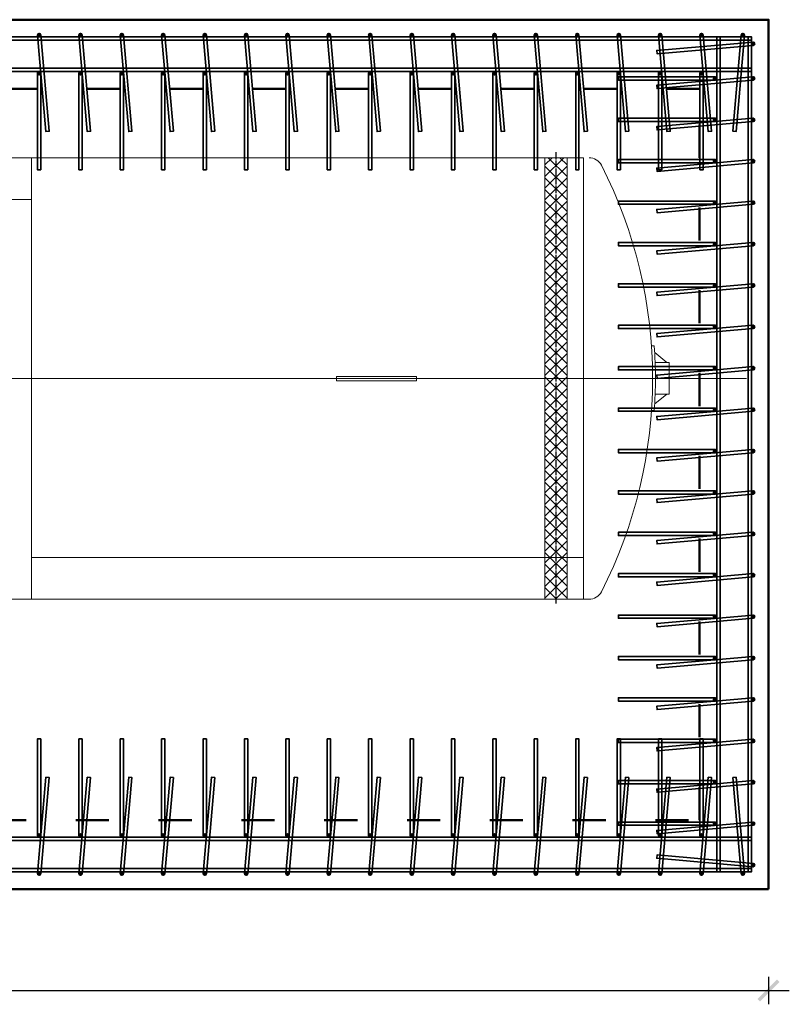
# Model space of a CAD drawing. Header units: millimetres. Extents: x 1814 to 94182, y 11562 to 49454.
# Tile 12 of 143: x 11573 to 11852, y 12368 to 12725. Entities that reach past the tile are written whole.
import ezdxf

# ---------------------------------------------------------------- set-up
doc = ezdxf.new("R2010")
doc.units = ezdxf.units.MM
doc.linetypes.add('ACAD_ISO03W100', pattern=[30, 12, -18])
doc.linetypes.add('ACAD_ISO04W100', pattern=[30, 24, -3, 0, -3])
doc.layers.add('LAFON', color=4, linetype='Continuous')
doc.layers.add('osie', color=40, linetype='ACAD_ISO04W100')
doc.layers.add('podkład', color=252, linetype='Continuous', lineweight=9, plot=False)
for name, color, linetype, lineweight in [('widok 0.35', 22, 'Continuous', 35), ('wymiar', 135, 'Continuous', 9), ('ściany', 7, 'Continuous', 50)]:
    doc.layers.add(name, color=color, linetype=linetype, lineweight=lineweight)
doc.styles.add('WYMIARY', font='simplex.shx', dxfattribs={"oblique": 15})
doc.dimstyles.new('1-50', dxfattribs={"dimscale": 50, "dimtxt": 0.16, "dimasz": 0.2, "dimexe": 0.1, "dimexo": 0.1, "dimgap": 0.075, "dimtad": 1, "dimdec": 1, "dimrnd": 0.1, "dimzin": 9, "dimtxsty": 'WYMIARY', "dimblk": 'ARCHTICK', "dimcen": 0.2, "dimdle": 0.15, "dimadec": 1, "dimazin": 1, "dimtfac": 1, "dimtdec": 1, "dimtix": 1, "dimtmove": 2, "dimatfit": 3, "dimldrblk": 'ARCHTICK', "dimfxl": 0, "dimarcsym": 0})
pattern_1 = [(0, (-15, 0), (0, 6.985), [5.08, -1.905]), (90, (-15, 0), (-6.985, 4e-16), [5.08, -1.905])]
pattern_2 = [(0, (-30, 0), (0, 6.985), [5.08, -1.905]), (90, (-30, 0), (-6.985, 4e-16), [5.08, -1.905])]

# ---------------------------------------------------------------- blocks, each defined once
blk = doc.blocks.new('_ARCHTICK')
at = {"color": 0, "linetype": 'ByBlock', "lineweight": -2}
blk.add_solid([(0.398, 0.309), (0.309, 0.398), (-0.309, -0.398), (-0.398, -0.309)], dxfattribs=at)
blk = doc.blocks.new('*D3307')
at = {"layer": 'Defpoints', "color": 0}
for p in [(11208.4, 12410.09), (11844.4, 12410.09), (11844.4, 12373.34)]:
    blk.add_point(p, dxfattribs=at)
at = {"layer": 'wymiar', "color": 0, "lineweight": -2}
for p, q in [((11208.4, 12378.34), (11208.4, 12368.34)), ((11844.4, 12378.34), (11844.4, 12368.34)), ((11200.9, 12373.34), (11851.9, 12373.34))]:
    blk.add_line(p, q, dxfattribs=at)
at = {"layer": 'wymiar', "color": 0, "lineweight": -2, "xscale": 10, "yscale": 10, "zscale": 10, "rotation": 180}
blk.add_blockref('_ARCHTICK', (11208.4, 12373.34), dxfattribs=at)
at = {"layer": 'wymiar', "color": 0, "lineweight": -2, "xscale": 10, "yscale": 10, "zscale": 10}
blk.add_blockref('_ARCHTICK', (11844.4, 12373.34), dxfattribs=at)
at = {"layer": 'wymiar', "color": 0, "insert": (11526.4, 12381.09), "char_height": 8, "attachment_point": 5, "style": 'WYMIARY'}
blk.add_mtext('636', dxfattribs=at)
blk = doc.blocks.new('A$C362D00BD')
for p, q in [((54.8, 234), (64.5, 234)), ((53, 209.9), (8.7, 174)), ((0, 174), (0, 60)), ((0, 174), (51.1, 174)), ((0, 60), (51.1, 60)), ((53, 24.1), (8.7, 60)), ((54.8, 0), (64.5, 0))]:
    blk.add_line(p, q)
blk.add_arc((1474.1, 117), 1424.1, 175.2874, 184.7126)
blk = doc.blocks.new('A$C6CB4776E')
at = {"xscale": -1}
blk.add_blockref('A$C362D00BD', (64.5, 0), dxfattribs=at)
blk = doc.blocks.new('op')
at = {"layer": 'LAFON'}
h = blk.add_hatch(dxfattribs=at)
h.set_pattern_fill('_USER', color=256, scale=30, angle=45, style=0, double=1, pattern_type=0)
h.set_pattern_definition([(45, (-1086.166, 49718.82), (-21.213203, 21.213203), []), (135, (-1086.166, 49718.82), (-21.213203, -21.213203), [])])
h.paths.add_polyline_path([(40, 1615.7), (0, 1615.7), (0, 15.7), (40, 15.7)])
h.paths.add_polyline_path([(0, 1615.7), (-40, 1615.7), (-40, 15.7), (0, 15.7)])
for p, q in [((-40, 1615.7), (40, 1615.7)), ((-40, 1615.7), (-40, 15.7)), ((40, 1615.7), (40, 15.7)), ((-40, 15.7), (40, 15.7))]:
    blk.add_line(p, q)
at = {"layer": 'osie'}
blk.add_line((0, 0), (0, 1635.3), dxfattribs=at)
blk = doc.blocks.new('*U3330')
blk.add_line((0, 800), (0, -800))
blk = doc.blocks.new('*U3331')
at = {"color": 0, "linetype": 'ByBlock', "lineweight": -2}
for p in [(-4000, 0), (-2000, 0), (0, 0)]:
    blk.add_blockref('*U3330', p, dxfattribs=at)
blk = doc.blocks.new('A$C411abe58')
for p, q in [((484.13067, 1615.68009), (5503.82452, 1615.68009)), ((5503.82452, 1615.68009), (5503.82452, 15.68009)), ((5503.82452, 1615.68009), (5503.82452, 15.68009)), ((5503.82452, 1615.68009), (5503.82452, 15.68009)), ((3503.82452, 1463.79714), (1503.82452, 1463.79714)), ((4608.82452, 823.23065), (4898.82452, 823.23065)), ((4898.82452, 823.23065), (4898.82452, 807.23065)), ((4608.82452, 807.23065), (4898.82452, 807.23065)), ((3503.82452, 167.56304), (5503.82452, 167.56304)), ((484.13067, 15.68009), (5523.51837, 15.68009))]:
    blk.add_line(p, q)
at = {"lineweight": 0}
blk.add_line((0, 815.68009), (6094.25816, 815.68009), dxfattribs=at)
blk.add_lwpolyline([(4608.82452, 823.23065), (4898.82452, 823.23065), (4898.82452, 807.23065), (4608.82452, 807.23065)], close=True)
for centre, radius, start, end in [((5523.51837, 1565.68009), 50, 27.03569179, 90), ((4053.82452, 815.68009), 1700, 332.96430821, 27.03569179), ((5523.51837, 65.68009), 50, 270, 332.96430821)]:
    blk.add_arc(centre, radius, start, end)
for name, p in [('*U3331', (5503.82452, 815.68009)), ('A$C6CB4776E', (5749.74344, 699.40501))]:
    blk.add_blockref(name, p)
at = {"xscale": -1}
blk.add_blockref('op', (5403.82452, 0), dxfattribs=at)

msp = doc.modelspace()

# ---------------------------------------------------------------- hatches: boundary and pattern name
at = {"layer": 'widok 0.35'}
h = msp.add_hatch(color=256, dxfattribs=at)
h.dxf.hatch_style = 1
h.paths.add_polyline_path([(11579.5, 12719.492, 1), (11580.7, 12719.492, 1)])
h = msp.add_hatch(color=256, dxfattribs=at)
h.dxf.hatch_style = 1
h.paths.add_polyline_path([(11594.5, 12719.492, 1), (11595.7, 12719.492, 1)])
h = msp.add_hatch(color=256, dxfattribs=at)
h.dxf.hatch_style = 1
h.paths.add_polyline_path([(11609.5, 12719.492, 1), (11610.7, 12719.492, 1)])
h = msp.add_hatch(color=256, dxfattribs=at)
h.dxf.hatch_style = 1
h.paths.add_polyline_path([(11624.5, 12719.492, 1), (11625.7, 12719.492, 1)])
h = msp.add_hatch(color=256, dxfattribs=at)
h.dxf.hatch_style = 1
h.paths.add_polyline_path([(11639.5, 12719.492, 1), (11640.7, 12719.492, 1)])
h = msp.add_hatch(color=256, dxfattribs=at)
h.dxf.hatch_style = 1
h.paths.add_polyline_path([(11654.5, 12719.492, 1), (11655.7, 12719.492, 1)])
h = msp.add_hatch(color=256, dxfattribs=at)
h.dxf.hatch_style = 1
h.paths.add_polyline_path([(11669.5, 12719.492, 1), (11670.7, 12719.492, 1)])
h = msp.add_hatch(color=256, dxfattribs=at)
h.dxf.hatch_style = 1
h.paths.add_polyline_path([(11684.5, 12719.492, 1), (11685.7, 12719.492, 1)])
h = msp.add_hatch(color=256, dxfattribs=at)
h.dxf.hatch_style = 1
h.paths.add_polyline_path([(11699.5, 12719.492, 1), (11700.7, 12719.492, 1)])
h = msp.add_hatch(color=256, dxfattribs=at)
h.dxf.hatch_style = 1
h.paths.add_polyline_path([(11714.5, 12719.492, 1), (11715.7, 12719.492, 1)])
h = msp.add_hatch(color=256, dxfattribs=at)
h.dxf.hatch_style = 1
h.paths.add_polyline_path([(11729.5, 12719.492, 1), (11730.7, 12719.492, 1)])
h = msp.add_hatch(color=256, dxfattribs=at)
h.dxf.hatch_style = 1
h.paths.add_polyline_path([(11744.5, 12719.492, 1), (11745.7, 12719.492, 1)])
h = msp.add_hatch(color=256, dxfattribs=at)
h.dxf.hatch_style = 1
h.paths.add_polyline_path([(11759.5, 12719.492, 1), (11760.7, 12719.492, 1)])
h = msp.add_hatch(color=256, dxfattribs=at)
h.dxf.hatch_style = 1
h.paths.add_polyline_path([(11774.5, 12719.492, 1), (11775.7, 12719.492, 1)])
h = msp.add_hatch(color=256, dxfattribs=at)
h.dxf.hatch_style = 1
h.paths.add_polyline_path([(11789.5, 12719.492, 1), (11790.7, 12719.492, 1)])
h = msp.add_hatch(color=256, dxfattribs=at)
h.dxf.hatch_style = 1
h.paths.add_polyline_path([(11804.5, 12719.492, 1), (11805.7, 12719.492, 1)])
h = msp.add_hatch(color=256, dxfattribs=at)
h.dxf.hatch_style = 1
h.paths.add_polyline_path([(11819.5, 12719.492, 1), (11820.7, 12719.492, 1)])
h = msp.add_hatch(color=256, dxfattribs=at)
h.dxf.hatch_style = 1
h.paths.add_polyline_path([(11834.5, 12719.492, 1), (11835.7, 12719.492, 1)])
h = msp.add_hatch(color=256, dxfattribs=at)
h.dxf.hatch_style = 1
h.paths.add_polyline_path([(11839.4, 12716.392, 1), (11838.2, 12716.392, 1)])
h = msp.add_hatch(color=256, dxfattribs=at)
h.dxf.hatch_style = 1
h.paths.add_polyline_path([(11579.5, 12705.692, 1), (11580.7, 12705.692, 1)])
h = msp.add_hatch(color=256, dxfattribs=at)
h.dxf.hatch_style = 1
h.paths.add_polyline_path([(11594.5, 12705.692, 1), (11595.7, 12705.692, 1)])
h = msp.add_hatch(color=256, dxfattribs=at)
h.dxf.hatch_style = 1
h.paths.add_polyline_path([(11609.5, 12705.692, 1), (11610.7, 12705.692, 1)])
h = msp.add_hatch(color=256, dxfattribs=at)
h.dxf.hatch_style = 1
h.paths.add_polyline_path([(11624.5, 12705.692, 1), (11625.7, 12705.692, 1)])
h = msp.add_hatch(color=256, dxfattribs=at)
h.dxf.hatch_style = 1
h.paths.add_polyline_path([(11639.5, 12705.692, 1), (11640.7, 12705.692, 1)])
h = msp.add_hatch(color=256, dxfattribs=at)
h.dxf.hatch_style = 1
h.paths.add_polyline_path([(11654.5, 12705.692, 1), (11655.7, 12705.692, 1)])
h = msp.add_hatch(color=256, dxfattribs=at)
h.dxf.hatch_style = 1
h.paths.add_polyline_path([(11669.5, 12705.692, 1), (11670.7, 12705.692, 1)])
h = msp.add_hatch(color=256, dxfattribs=at)
h.dxf.hatch_style = 1
h.paths.add_polyline_path([(11684.5, 12705.692, 1), (11685.7, 12705.692, 1)])
h = msp.add_hatch(color=256, dxfattribs=at)
h.dxf.hatch_style = 1
h.paths.add_polyline_path([(11699.5, 12705.692, 1), (11700.7, 12705.692, 1)])
h = msp.add_hatch(color=256, dxfattribs=at)
h.dxf.hatch_style = 1
h.paths.add_polyline_path([(11714.5, 12705.692, 1), (11715.7, 12705.692, 1)])
h = msp.add_hatch(color=256, dxfattribs=at)
h.dxf.hatch_style = 1
h.paths.add_polyline_path([(11729.5, 12705.692, 1), (11730.7, 12705.692, 1)])
h = msp.add_hatch(color=256, dxfattribs=at)
h.dxf.hatch_style = 1
h.paths.add_polyline_path([(11744.5, 12705.692, 1), (11745.7, 12705.692, 1)])
h = msp.add_hatch(color=256, dxfattribs=at)
h.dxf.hatch_style = 1
h.paths.add_polyline_path([(11759.5, 12705.692, 1), (11760.7, 12705.692, 1)])
h = msp.add_hatch(color=256, dxfattribs=at)
h.dxf.hatch_style = 1
h.paths.add_polyline_path([(11774.5, 12705.692, 1), (11775.7, 12705.692, 1)])
h = msp.add_hatch(color=256, dxfattribs=at)
h.dxf.hatch_style = 1
h.paths.add_polyline_path([(11789.5, 12705.692, 1), (11790.7, 12705.692, 1)])
h = msp.add_hatch(color=256, dxfattribs=at)
h.dxf.hatch_style = 1
h.paths.add_polyline_path([(11804.5, 12705.692, 1), (11805.7, 12705.692, 1)])
h = msp.add_hatch(color=256, dxfattribs=at)
h.dxf.hatch_style = 1
h.paths.add_polyline_path([(11819.5, 12705.692, 1), (11820.7, 12705.692, 1)])
h = msp.add_hatch(color=256, dxfattribs=at)
h.dxf.hatch_style = 1
h.paths.add_polyline_path([(11825.6, 12703.792, 1), (11824.4, 12703.792, 1)])
h = msp.add_hatch(color=256, dxfattribs=at)
h.dxf.hatch_style = 1
h.paths.add_polyline_path([(11839.4, 12703.792, 1), (11838.2, 12703.792, 1)])
h = msp.add_hatch(color=256, dxfattribs=at)
h.dxf.hatch_style = 1
h.paths.add_polyline_path([(11825.6, 12688.792, 1), (11824.4, 12688.792, 1)])
h = msp.add_hatch(color=256, dxfattribs=at)
h.dxf.hatch_style = 1
h.paths.add_polyline_path([(11839.4, 12688.792, 1), (11838.2, 12688.792, 1)])
h = msp.add_hatch(color=256, dxfattribs=at)
h.dxf.hatch_style = 1
h.paths.add_polyline_path([(11825.6, 12673.792, 1), (11824.4, 12673.792, 1)])
h = msp.add_hatch(color=256, dxfattribs=at)
h.dxf.hatch_style = 1
h.paths.add_polyline_path([(11839.4, 12673.792, 1), (11838.2, 12673.792, 1)])
h = msp.add_hatch(color=256, dxfattribs=at)
h.dxf.hatch_style = 1
h.paths.add_polyline_path([(11825.6, 12658.792, 1), (11824.4, 12658.792, 1)])
h = msp.add_hatch(color=256, dxfattribs=at)
h.dxf.hatch_style = 1
h.paths.add_polyline_path([(11839.4, 12658.792, 1), (11838.2, 12658.792, 1)])
h = msp.add_hatch(color=256, dxfattribs=at)
h.dxf.hatch_style = 1
h.paths.add_polyline_path([(11825.6, 12643.792, 1), (11824.4, 12643.792, 1)])
h = msp.add_hatch(color=256, dxfattribs=at)
h.dxf.hatch_style = 1
h.paths.add_polyline_path([(11839.4, 12643.792, 1), (11838.2, 12643.792, 1)])
h = msp.add_hatch(color=256, dxfattribs=at)
h.dxf.hatch_style = 1
h.paths.add_polyline_path([(11825.6, 12628.792, 1), (11824.4, 12628.792, 1)])
h = msp.add_hatch(color=256, dxfattribs=at)
h.dxf.hatch_style = 1
h.paths.add_polyline_path([(11839.4, 12628.792, 1), (11838.2, 12628.792, 1)])
h = msp.add_hatch(color=256, dxfattribs=at)
h.dxf.hatch_style = 1
h.paths.add_polyline_path([(11825.6, 12613.792, 1), (11824.4, 12613.792, 1)])
h = msp.add_hatch(color=256, dxfattribs=at)
h.dxf.hatch_style = 1
h.paths.add_polyline_path([(11839.4, 12613.792, 1), (11838.2, 12613.792, 1)])
h = msp.add_hatch(color=256, dxfattribs=at)
h.dxf.hatch_style = 1
h.paths.add_polyline_path([(11825.6, 12598.792, 1), (11824.4, 12598.792, 1)])
h = msp.add_hatch(color=256, dxfattribs=at)
h.dxf.hatch_style = 1
h.paths.add_polyline_path([(11839.4, 12598.792, 1), (11838.2, 12598.792, 1)])
h = msp.add_hatch(color=256, dxfattribs=at)
h.dxf.hatch_style = 1
h.paths.add_polyline_path([(11825.6, 12583.792, 1), (11824.4, 12583.792, 1)])
h = msp.add_hatch(color=256, dxfattribs=at)
h.dxf.hatch_style = 1
h.paths.add_polyline_path([(11839.4, 12583.792, 1), (11838.2, 12583.792, 1)])
h = msp.add_hatch(color=256, dxfattribs=at)
h.dxf.hatch_style = 1
h.paths.add_polyline_path([(11825.6, 12568.792, 1), (11824.4, 12568.792, 1)])
h = msp.add_hatch(color=256, dxfattribs=at)
h.dxf.hatch_style = 1
h.paths.add_polyline_path([(11839.4, 12568.792, 1), (11838.2, 12568.792, 1)])
h = msp.add_hatch(color=256, dxfattribs=at)
h.dxf.hatch_style = 1
h.paths.add_polyline_path([(11825.6, 12553.792, 1), (11824.4, 12553.792, 1)])
h = msp.add_hatch(color=256, dxfattribs=at)
h.dxf.hatch_style = 1
h.paths.add_polyline_path([(11839.4, 12553.792, 1), (11838.2, 12553.792, 1)])
h = msp.add_hatch(dxfattribs=at)
h.set_pattern_fill('ANGLE', color=256)
h.set_pattern_definition([(0, (-30, -0.01), (0, 6.985), [5.08, -1.905]), (90, (-30, -0.01), (-6.985, 4e-16), [5.08, -1.905])])
h.paths.add_polyline_path([(11789.5, 12550.701), (11789.5, 12550.682, 0.9919444), (11790.7, 12550.692, 0.9919444)])
h = msp.add_hatch(dxfattribs=at)
h.set_pattern_fill('ANGLE', color=256)
h.set_pattern_definition(pattern_2)
h.paths.add_polyline_path([(11789.5, 12550.701), (11789.5, 12550.682, 0.9919444), (11790.7, 12550.692, 0.9919444)])
h = msp.add_hatch(dxfattribs=at)
h.set_pattern_fill('ANGLE', color=256)
h.set_pattern_definition([(0, (-15, -0.01), (0, 6.985), [5.08, -1.905]), (90, (-15, -0.01), (-6.985, 4e-16), [5.08, -1.905])])
h.paths.add_polyline_path([(11804.5, 12550.701), (11804.5, 12550.682, 0.9919444), (11805.7, 12550.692, 0.9919444)])
h = msp.add_hatch(dxfattribs=at)
h.set_pattern_fill('ANGLE', color=256)
h.set_pattern_definition(pattern_2)
h.paths.add_polyline_path([(11805.7, 12550.692, 0.9919444), (11804.5, 12550.701), (11804.5, 12550.682, 0.9919444)])
h = msp.add_hatch(dxfattribs=at)
h.set_pattern_fill('ANGLE', color=256)
h.set_pattern_definition(pattern_1)
h.paths.add_polyline_path([(11820.7, 12550.692, 0.9919444), (11819.5, 12550.701), (11819.5, 12550.682, 0.9919444)])
h = msp.add_hatch(dxfattribs=at)
h.set_pattern_fill('ANGLE', color=256)
h.set_pattern_definition([(0, (-7.709, 0.332), (0, 6.985), [5.08, -1.905]), (90, (-7.709, 0.332), (-6.985, 4e-16), [5.08, -1.905])])
h.paths.add_polyline_path([(11827.991, 12551.024, 0.9919444), (11826.791, 12551.033), (11826.791, 12551.014, 0.9919444)])
h = msp.add_hatch(dxfattribs=at)
h.set_pattern_fill('ANGLE', color=256)
h.set_pattern_definition([(0, (-1.3104, 0), (0, 6.985), [5.08, -1.905]), (90, (-1.3104, 0), (-6.985, 4e-16), [5.08, -1.905])])
edge = h.paths.add_edge_path()
edge.add_arc((11833.79, 12550.692), 0.6, 0, 360)
h = msp.add_hatch(dxfattribs=at)
h.set_pattern_fill('ANGLE', color=256)
h.set_pattern_definition([(0, (-0.75, 0), (0, 6.985), [5.08, -1.905]), (90, (-0.75, 0), (-6.985, 4e-16), [5.08, -1.905])])
edge = h.paths.add_edge_path()
edge.add_arc((11834.35, 12550.692), 0.6, 0, 360)
h = msp.add_hatch(dxfattribs=at)
h.set_pattern_fill('ANGLE', color=256)
h.set_pattern_definition([(0, (15, -0.01), (0, 6.985), [5.08, -1.905]), (90, (15, -0.01), (-6.985, 4e-16), [5.08, -1.905])])
h.paths.add_polyline_path([(11834.5, 12550.701), (11834.5, 12550.682, 0.9919444), (11835.7, 12550.692, 0.9919444)])
h = msp.add_hatch(color=256, dxfattribs=at)
h.dxf.hatch_style = 1
h.paths.add_polyline_path([(11825.6, 12538.792, 1), (11824.4, 12538.792, 1)])
h = msp.add_hatch(color=256, dxfattribs=at)
h.dxf.hatch_style = 1
h.paths.add_polyline_path([(11839.4, 12538.792, 1), (11838.2, 12538.792, 1)])
h = msp.add_hatch(color=256, dxfattribs=at)
h.dxf.hatch_style = 1
h.paths.add_polyline_path([(11825.6, 12523.792, 1), (11824.4, 12523.792, 1)])
h = msp.add_hatch(color=256, dxfattribs=at)
h.dxf.hatch_style = 1
h.paths.add_polyline_path([(11839.4, 12523.792, 1), (11838.2, 12523.792, 1)])
h = msp.add_hatch(color=256, dxfattribs=at)
h.dxf.hatch_style = 1
h.paths.add_polyline_path([(11825.6, 12508.792, 1), (11824.4, 12508.792, 1)])
h = msp.add_hatch(color=256, dxfattribs=at)
h.dxf.hatch_style = 1
h.paths.add_polyline_path([(11839.4, 12508.792, 1), (11838.2, 12508.792, 1)])
h = msp.add_hatch(color=256, dxfattribs=at)
h.dxf.hatch_style = 1
h.paths.add_polyline_path([(11825.6, 12493.792, 1), (11824.4, 12493.792, 1)])
h = msp.add_hatch(color=256, dxfattribs=at)
h.dxf.hatch_style = 1
h.paths.add_polyline_path([(11839.4, 12493.792, 1), (11838.2, 12493.792, 1)])
h = msp.add_hatch(color=256, dxfattribs=at)
h.dxf.hatch_style = 1
h.paths.add_polyline_path([(11825.6, 12478.792, 1), (11824.4, 12478.792, 1)])
h = msp.add_hatch(color=256, dxfattribs=at)
h.dxf.hatch_style = 1
h.paths.add_polyline_path([(11839.4, 12478.792, 1), (11838.2, 12478.792, 1)])
h = msp.add_hatch(color=256, dxfattribs=at)
h.dxf.hatch_style = 1
h.paths.add_polyline_path([(11825.6, 12463.792, 1), (11824.4, 12463.792, 1)])
h = msp.add_hatch(color=256, dxfattribs=at)
h.dxf.hatch_style = 1
h.paths.add_polyline_path([(11839.4, 12463.792, 1), (11838.2, 12463.792, 1)])
h = msp.add_hatch(color=256, dxfattribs=at)
h.dxf.hatch_style = 1
h.paths.add_polyline_path([(11825.6, 12448.792, 1), (11824.4, 12448.792, 1)])
h = msp.add_hatch(color=256, dxfattribs=at)
h.dxf.hatch_style = 1
h.paths.add_polyline_path([(11839.4, 12448.792, 1), (11838.2, 12448.792, 1)])
h = msp.add_hatch(color=256, dxfattribs=at)
h.dxf.hatch_style = 1
h.paths.add_polyline_path([(11825.6, 12433.792, 1), (11824.4, 12433.792, 1)])
h = msp.add_hatch(color=256, dxfattribs=at)
h.dxf.hatch_style = 1
h.paths.add_polyline_path([(11839.4, 12433.792, 1), (11838.2, 12433.792, 1)])
h = msp.add_hatch(color=256, dxfattribs=at)
h.dxf.hatch_style = 1
h.paths.add_polyline_path([(11579.5, 12429.492, 1), (11580.7, 12429.492, 1)])
h = msp.add_hatch(color=256, dxfattribs=at)
h.dxf.hatch_style = 1
h.paths.add_polyline_path([(11594.5, 12429.492, 1), (11595.7, 12429.492, 1)])
h = msp.add_hatch(color=256, dxfattribs=at)
h.dxf.hatch_style = 1
h.paths.add_polyline_path([(11609.5, 12429.492, 1), (11610.7, 12429.492, 1)])
h = msp.add_hatch(color=256, dxfattribs=at)
h.dxf.hatch_style = 1
h.paths.add_polyline_path([(11624.5, 12429.492, 1), (11625.7, 12429.492, 1)])
h = msp.add_hatch(color=256, dxfattribs=at)
h.dxf.hatch_style = 1
h.paths.add_polyline_path([(11639.5, 12429.492, 1), (11640.7, 12429.492, 1)])
h = msp.add_hatch(color=256, dxfattribs=at)
h.dxf.hatch_style = 1
h.paths.add_polyline_path([(11654.5, 12429.492, 1), (11655.7, 12429.492, 1)])
h = msp.add_hatch(color=256, dxfattribs=at)
h.dxf.hatch_style = 1
h.paths.add_polyline_path([(11669.5, 12429.492, 1), (11670.7, 12429.492, 1)])
h = msp.add_hatch(color=256, dxfattribs=at)
h.dxf.hatch_style = 1
h.paths.add_polyline_path([(11684.5, 12429.492, 1), (11685.7, 12429.492, 1)])
h = msp.add_hatch(color=256, dxfattribs=at)
h.dxf.hatch_style = 1
h.paths.add_polyline_path([(11699.5, 12429.492, 1), (11700.7, 12429.492, 1)])
h = msp.add_hatch(color=256, dxfattribs=at)
h.dxf.hatch_style = 1
h.paths.add_polyline_path([(11714.5, 12429.492, 1), (11715.7, 12429.492, 1)])
h = msp.add_hatch(color=256, dxfattribs=at)
h.dxf.hatch_style = 1
h.paths.add_polyline_path([(11729.5, 12429.492, 1), (11730.7, 12429.492, 1)])
h = msp.add_hatch(color=256, dxfattribs=at)
h.dxf.hatch_style = 1
h.paths.add_polyline_path([(11744.5, 12429.492, 1), (11745.7, 12429.492, 1)])
h = msp.add_hatch(color=256, dxfattribs=at)
h.dxf.hatch_style = 1
h.paths.add_polyline_path([(11759.5, 12429.492, 1), (11760.7, 12429.492, 1)])
h = msp.add_hatch(color=256, dxfattribs=at)
h.dxf.hatch_style = 1
h.paths.add_polyline_path([(11774.5, 12429.492, 1), (11775.7, 12429.492, 1)])
h = msp.add_hatch(color=256, dxfattribs=at)
h.dxf.hatch_style = 1
h.paths.add_polyline_path([(11789.5, 12429.492, 1), (11790.7, 12429.492, 1)])
h = msp.add_hatch(color=256, dxfattribs=at)
h.dxf.hatch_style = 1
h.paths.add_polyline_path([(11804.5, 12429.492, 1), (11805.7, 12429.492, 1)])
h = msp.add_hatch(color=256, dxfattribs=at)
h.dxf.hatch_style = 1
h.paths.add_polyline_path([(11819.5, 12429.492, 1), (11820.7, 12429.492, 1)])
h = msp.add_hatch(color=256, dxfattribs=at)
h.dxf.hatch_style = 1
h.paths.add_polyline_path([(11839.4, 12418.792, 1), (11838.2, 12418.792, 1)])
h = msp.add_hatch(color=256, dxfattribs=at)
h.dxf.hatch_style = 1
h.paths.add_polyline_path([(11579.5, 12415.692, 1), (11580.7, 12415.692, 1)])
h = msp.add_hatch(color=256, dxfattribs=at)
h.dxf.hatch_style = 1
h.paths.add_polyline_path([(11594.5, 12415.692, 1), (11595.7, 12415.692, 1)])
h = msp.add_hatch(color=256, dxfattribs=at)
h.dxf.hatch_style = 1
h.paths.add_polyline_path([(11609.5, 12415.692, 1), (11610.7, 12415.692, 1)])
h = msp.add_hatch(color=256, dxfattribs=at)
h.dxf.hatch_style = 1
h.paths.add_polyline_path([(11624.5, 12415.692, 1), (11625.7, 12415.692, 1)])
h = msp.add_hatch(color=256, dxfattribs=at)
h.dxf.hatch_style = 1
h.paths.add_polyline_path([(11639.5, 12415.692, 1), (11640.7, 12415.692, 1)])
h = msp.add_hatch(color=256, dxfattribs=at)
h.dxf.hatch_style = 1
h.paths.add_polyline_path([(11654.5, 12415.692, 1), (11655.7, 12415.692, 1)])
h = msp.add_hatch(color=256, dxfattribs=at)
h.dxf.hatch_style = 1
h.paths.add_polyline_path([(11669.5, 12415.692, 1), (11670.7, 12415.692, 1)])
h = msp.add_hatch(color=256, dxfattribs=at)
h.dxf.hatch_style = 1
h.paths.add_polyline_path([(11684.5, 12415.692, 1), (11685.7, 12415.692, 1)])
h = msp.add_hatch(color=256, dxfattribs=at)
h.dxf.hatch_style = 1
h.paths.add_polyline_path([(11699.5, 12415.692, 1), (11700.7, 12415.692, 1)])
h = msp.add_hatch(color=256, dxfattribs=at)
h.dxf.hatch_style = 1
h.paths.add_polyline_path([(11714.5, 12415.692, 1), (11715.7, 12415.692, 1)])
h = msp.add_hatch(color=256, dxfattribs=at)
h.dxf.hatch_style = 1
h.paths.add_polyline_path([(11729.5, 12415.692, 1), (11730.7, 12415.692, 1)])
h = msp.add_hatch(color=256, dxfattribs=at)
h.dxf.hatch_style = 1
h.paths.add_polyline_path([(11744.5, 12415.692, 1), (11745.7, 12415.692, 1)])
h = msp.add_hatch(color=256, dxfattribs=at)
h.dxf.hatch_style = 1
h.paths.add_polyline_path([(11759.5, 12415.692, 1), (11760.7, 12415.692, 1)])
h = msp.add_hatch(color=256, dxfattribs=at)
h.dxf.hatch_style = 1
h.paths.add_polyline_path([(11774.5, 12415.692, 1), (11775.7, 12415.692, 1)])
h = msp.add_hatch(color=256, dxfattribs=at)
h.dxf.hatch_style = 1
h.paths.add_polyline_path([(11789.5, 12415.692, 1), (11790.7, 12415.692, 1)])
h = msp.add_hatch(color=256, dxfattribs=at)
h.dxf.hatch_style = 1
h.paths.add_polyline_path([(11804.5, 12415.692, 1), (11805.7, 12415.692, 1)])
h = msp.add_hatch(color=256, dxfattribs=at)
h.dxf.hatch_style = 1
h.paths.add_polyline_path([(11819.5, 12415.692, 1), (11820.7, 12415.692, 1)])
h = msp.add_hatch(color=256, dxfattribs=at)
h.dxf.hatch_style = 1
h.paths.add_polyline_path([(11834.5, 12415.692, 1), (11835.7, 12415.692, 1)])
at = {"layer": 'wymiar'}
h = msp.add_hatch(dxfattribs=at)
h.set_pattern_fill('ANGLE', color=256)
h.set_pattern_definition(pattern_1)
edge = h.paths.add_edge_path()
edge.add_arc((11775.1, 12550.692), 0.6, 0, 360)

# ---------------------------------------------------------------- linework, layer by layer
at = {"layer": 'widok 0.35'}
for points in [[(11838.2, 12717.692), (11838.2, 12718.892), (11214.6, 12718.892), (11214.6, 12717.692)], [(11580.698, 12719.544), (11579.502, 12719.439), (11582.553, 12684.573), (11583.748, 12684.677)], [(11595.698, 12719.544), (11594.502, 12719.439), (11597.553, 12684.573), (11598.748, 12684.677)], [(11610.698, 12719.544), (11609.502, 12719.439), (11612.553, 12684.573), (11613.748, 12684.677)], [(11625.698, 12719.544), (11624.502, 12719.439), (11627.553, 12684.573), (11628.748, 12684.677)], [(11640.698, 12719.544), (11639.502, 12719.439), (11642.553, 12684.573), (11643.748, 12684.677)], [(11655.698, 12719.544), (11654.502, 12719.439), (11657.553, 12684.573), (11658.748, 12684.677)], [(11670.698, 12719.544), (11669.502, 12719.439), (11672.553, 12684.573), (11673.748, 12684.677)], [(11685.698, 12719.544), (11684.502, 12719.439), (11687.553, 12684.573), (11688.748, 12684.677)], [(11700.698, 12719.544), (11699.502, 12719.439), (11702.553, 12684.573), (11703.748, 12684.677)], [(11715.698, 12719.544), (11714.502, 12719.439), (11717.553, 12684.573), (11718.748, 12684.677)], [(11730.698, 12719.544), (11729.502, 12719.439), (11732.553, 12684.573), (11733.748, 12684.677)], [(11745.698, 12719.544), (11744.502, 12719.439), (11747.553, 12684.573), (11748.748, 12684.677)], [(11760.698, 12719.544), (11759.502, 12719.439), (11762.553, 12684.573), (11763.748, 12684.677)], [(11775.698, 12719.544), (11774.502, 12719.439), (11777.553, 12684.573), (11778.748, 12684.677)], [(11790.698, 12719.544), (11789.502, 12719.439), (11792.553, 12684.573), (11793.748, 12684.677)], [(11805.698, 12719.544), (11804.502, 12719.439), (11807.553, 12684.573), (11808.748, 12684.677)], [(11820.698, 12719.544), (11819.502, 12719.439), (11822.553, 12684.573), (11823.748, 12684.677)], [(11825.6, 12718.892), (11826.8, 12718.892), (11826.8, 12416.292), (11825.6, 12416.292)], [(11834.502, 12719.544), (11835.698, 12719.439), (11832.647, 12684.573), (11831.452, 12684.677)], [(11837, 12718.892), (11838.2, 12718.892), (11838.2, 12416.292), (11837, 12416.292)], [(11838.852, 12715.794), (11838.748, 12716.989), (11803.881, 12713.939), (11803.986, 12712.743)], [(11838.2, 12706.292), (11838.2, 12707.492), (11214.6, 12707.492), (11214.6, 12706.292)], [(11580.7, 12705.692), (11579.5, 12705.692), (11579.5, 12670.692), (11580.7, 12670.692)], [(11595.7, 12705.692), (11594.5, 12705.692), (11594.5, 12670.692), (11595.7, 12670.692)], [(11610.7, 12705.692), (11609.5, 12705.692), (11609.5, 12670.692), (11610.7, 12670.692)], [(11625.7, 12705.692), (11624.5, 12705.692), (11624.5, 12670.692), (11625.7, 12670.692)], [(11640.7, 12705.692), (11639.5, 12705.692), (11639.5, 12670.692), (11640.7, 12670.692)], [(11655.7, 12705.692), (11654.5, 12705.692), (11654.5, 12670.692), (11655.7, 12670.692)], [(11670.7, 12705.692), (11669.5, 12705.692), (11669.5, 12670.692), (11670.7, 12670.692)], [(11685.7, 12705.692), (11684.5, 12705.692), (11684.5, 12670.692), (11685.7, 12670.692)], [(11700.7, 12705.692), (11699.5, 12705.692), (11699.5, 12670.692), (11700.7, 12670.692)], [(11715.7, 12705.692), (11714.5, 12705.692), (11714.5, 12670.692), (11715.7, 12670.692)], [(11730.7, 12705.692), (11729.5, 12705.692), (11729.5, 12670.692), (11730.7, 12670.692)], [(11745.7, 12705.692), (11744.5, 12705.692), (11744.5, 12670.692), (11745.7, 12670.692)], [(11760.7, 12705.692), (11759.5, 12705.692), (11759.5, 12670.692), (11760.7, 12670.692)], [(11775.7, 12705.692), (11774.5, 12705.692), (11774.5, 12670.692), (11775.7, 12670.692)], [(11790.7, 12705.692), (11789.5, 12705.692), (11789.5, 12670.692), (11790.7, 12670.692)], [(11825, 12703.192), (11825, 12704.392), (11790, 12704.392), (11790, 12703.192)], [(11838.852, 12703.194), (11838.748, 12704.389), (11803.881, 12701.339), (11803.986, 12700.143)], [(11805.7, 12705.692), (11804.5, 12705.692), (11804.5, 12670.692), (11805.7, 12670.692)], [(11820.7, 12705.692), (11819.5, 12705.692), (11819.5, 12670.692), (11820.7, 12670.692)], [(11825, 12688.192), (11825, 12689.392), (11790, 12689.392), (11790, 12688.192)], [(11838.852, 12688.194), (11838.748, 12689.389), (11803.881, 12686.339), (11803.986, 12685.143)], [(11825, 12673.192), (11825, 12674.392), (11790, 12674.392), (11790, 12673.192)], [(11838.852, 12673.194), (11838.748, 12674.389), (11803.881, 12671.339), (11803.986, 12670.143)], [(11825, 12658.192), (11825, 12659.392), (11790, 12659.392), (11790, 12658.192)], [(11838.852, 12658.194), (11838.748, 12659.389), (11803.881, 12656.339), (11803.986, 12655.143)], [(11825, 12643.192), (11825, 12644.392), (11790, 12644.392), (11790, 12643.192)], [(11838.852, 12643.194), (11838.748, 12644.389), (11803.881, 12641.339), (11803.986, 12640.143)], [(11825, 12628.192), (11825, 12629.392), (11790, 12629.392), (11790, 12628.192)], [(11838.852, 12628.194), (11838.748, 12629.389), (11803.881, 12626.339), (11803.986, 12625.143)], [(11825, 12613.192), (11825, 12614.392), (11790, 12614.392), (11790, 12613.192)], [(11838.852, 12613.194), (11838.748, 12614.389), (11803.881, 12611.339), (11803.986, 12610.143)], [(11825, 12598.192), (11825, 12599.392), (11790, 12599.392), (11790, 12598.192)], [(11838.852, 12598.194), (11838.748, 12599.389), (11803.881, 12596.339), (11803.986, 12595.143)], [(11825, 12583.192), (11825, 12584.392), (11790, 12584.392), (11790, 12583.192)], [(11838.852, 12583.194), (11838.748, 12584.389), (11803.881, 12581.339), (11803.986, 12580.143)], [(11825, 12568.192), (11825, 12569.392), (11790, 12569.392), (11790, 12568.192)], [(11838.852, 12568.194), (11838.748, 12569.389), (11803.881, 12566.339), (11803.986, 12565.143)], [(11825, 12553.192), (11825, 12554.392), (11790, 12554.392), (11790, 12553.192)], [(11838.852, 12553.194), (11838.748, 12554.389), (11803.881, 12551.339), (11803.986, 12550.143)], [(11825, 12538.192), (11825, 12539.392), (11790, 12539.392), (11790, 12538.192)], [(11838.852, 12538.194), (11838.748, 12539.389), (11803.881, 12536.339), (11803.986, 12535.143)], [(11825, 12523.192), (11825, 12524.392), (11790, 12524.392), (11790, 12523.192)], [(11838.852, 12523.194), (11838.748, 12524.389), (11803.881, 12521.339), (11803.986, 12520.143)], [(11825, 12508.192), (11825, 12509.392), (11790, 12509.392), (11790, 12508.192)], [(11838.852, 12508.194), (11838.748, 12509.389), (11803.881, 12506.339), (11803.986, 12505.143)], [(11825, 12493.192), (11825, 12494.392), (11790, 12494.392), (11790, 12493.192)], [(11838.852, 12493.194), (11838.748, 12494.389), (11803.881, 12491.339), (11803.986, 12490.143)], [(11825, 12478.192), (11825, 12479.392), (11790, 12479.392), (11790, 12478.192)], [(11838.852, 12478.194), (11838.748, 12479.389), (11803.881, 12476.339), (11803.986, 12475.143)], [(11580.7, 12429.492), (11579.5, 12429.492), (11579.5, 12464.492), (11580.7, 12464.492)], [(11595.7, 12429.492), (11594.5, 12429.492), (11594.5, 12464.492), (11595.7, 12464.492)], [(11610.7, 12429.492), (11609.5, 12429.492), (11609.5, 12464.492), (11610.7, 12464.492)], [(11625.7, 12429.492), (11624.5, 12429.492), (11624.5, 12464.492), (11625.7, 12464.492)], [(11640.7, 12429.492), (11639.5, 12429.492), (11639.5, 12464.492), (11640.7, 12464.492)], [(11655.7, 12429.492), (11654.5, 12429.492), (11654.5, 12464.492), (11655.7, 12464.492)], [(11670.7, 12429.492), (11669.5, 12429.492), (11669.5, 12464.492), (11670.7, 12464.492)], [(11685.7, 12429.492), (11684.5, 12429.492), (11684.5, 12464.492), (11685.7, 12464.492)], [(11700.7, 12429.492), (11699.5, 12429.492), (11699.5, 12464.492), (11700.7, 12464.492)], [(11715.7, 12429.492), (11714.5, 12429.492), (11714.5, 12464.492), (11715.7, 12464.492)], [(11730.7, 12429.492), (11729.5, 12429.492), (11729.5, 12464.492), (11730.7, 12464.492)], [(11745.7, 12429.492), (11744.5, 12429.492), (11744.5, 12464.492), (11745.7, 12464.492)], [(11760.7, 12429.492), (11759.5, 12429.492), (11759.5, 12464.492), (11760.7, 12464.492)], [(11775.7, 12429.492), (11774.5, 12429.492), (11774.5, 12464.492), (11775.7, 12464.492)], [(11790.7, 12429.492), (11789.5, 12429.492), (11789.5, 12464.492), (11790.7, 12464.492)], [(11825, 12463.192), (11825, 12464.392), (11790, 12464.392), (11790, 12463.192)], [(11838.852, 12463.194), (11838.748, 12464.389), (11803.881, 12461.339), (11803.986, 12460.143)], [(11805.7, 12429.492), (11804.5, 12429.492), (11804.5, 12464.492), (11805.7, 12464.492)], [(11820.7, 12429.492), (11819.5, 12429.492), (11819.5, 12464.492), (11820.7, 12464.492)], [(11580.698, 12415.639), (11579.502, 12415.744), (11582.553, 12450.611), (11583.748, 12450.506)], [(11595.698, 12415.639), (11594.502, 12415.744), (11597.553, 12450.611), (11598.748, 12450.506)], [(11610.698, 12415.639), (11609.502, 12415.744), (11612.553, 12450.611), (11613.748, 12450.506)], [(11625.698, 12415.639), (11624.502, 12415.744), (11627.553, 12450.611), (11628.748, 12450.506)], [(11640.698, 12415.639), (11639.502, 12415.744), (11642.553, 12450.611), (11643.748, 12450.506)], [(11655.698, 12415.639), (11654.502, 12415.744), (11657.553, 12450.611), (11658.748, 12450.506)], [(11670.698, 12415.639), (11669.502, 12415.744), (11672.553, 12450.611), (11673.748, 12450.506)], [(11685.698, 12415.639), (11684.502, 12415.744), (11687.553, 12450.611), (11688.748, 12450.506)], [(11700.698, 12415.639), (11699.502, 12415.744), (11702.553, 12450.611), (11703.748, 12450.506)], [(11715.698, 12415.639), (11714.502, 12415.744), (11717.553, 12450.611), (11718.748, 12450.506)], [(11730.698, 12415.639), (11729.502, 12415.744), (11732.553, 12450.611), (11733.748, 12450.506)], [(11745.698, 12415.639), (11744.502, 12415.744), (11747.553, 12450.611), (11748.748, 12450.506)], [(11760.698, 12415.639), (11759.502, 12415.744), (11762.553, 12450.611), (11763.748, 12450.506)], [(11775.698, 12415.639), (11774.502, 12415.744), (11777.553, 12450.611), (11778.748, 12450.506)], [(11790.698, 12415.639), (11789.502, 12415.744), (11792.553, 12450.611), (11793.748, 12450.506)], [(11825, 12448.192), (11825, 12449.392), (11790, 12449.392), (11790, 12448.192)], [(11838.852, 12448.194), (11838.748, 12449.389), (11803.881, 12446.339), (11803.986, 12445.143)], [(11805.698, 12415.639), (11804.502, 12415.744), (11807.553, 12450.611), (11808.748, 12450.506)], [(11820.698, 12415.639), (11819.502, 12415.744), (11822.553, 12450.611), (11823.748, 12450.506)], [(11834.502, 12415.639), (11835.698, 12415.744), (11832.647, 12450.611), (11831.452, 12450.506)], [(11825, 12433.192), (11825, 12434.392), (11790, 12434.392), (11790, 12433.192)], [(11838.852, 12433.194), (11838.748, 12434.389), (11803.881, 12431.339), (11803.986, 12430.143)], [(11838.2, 12428.892), (11838.2, 12427.692), (11214.6, 12427.692), (11214.6, 12428.892)], [(11838.852, 12419.39), (11838.748, 12418.194), (11803.881, 12421.245), (11803.986, 12422.44)], [(11838.2, 12417.492), (11838.2, 12416.292), (11214.6, 12416.292), (11214.6, 12417.492)]]:
    msp.add_lwpolyline(points, close=True, dxfattribs=at)
for centre in [(11580.1, 12719.492), (11595.1, 12719.492), (11610.1, 12719.492), (11625.1, 12719.492), (11640.1, 12719.492), (11655.1, 12719.492), (11670.1, 12719.492), (11685.1, 12719.492), (11700.1, 12719.492), (11715.1, 12719.492), (11730.1, 12719.492), (11745.1, 12719.492), (11760.1, 12719.492), (11775.1, 12719.492), (11790.1, 12719.492), (11805.1, 12719.492), (11820.1, 12719.492), (11835.1, 12719.492), (11838.8, 12716.392), (11580.1, 12705.692), (11595.1, 12705.692), (11610.1, 12705.692), (11625.1, 12705.692), (11640.1, 12705.692), (11655.1, 12705.692), (11670.1, 12705.692), (11685.1, 12705.692), (11700.1, 12705.692), (11715.1, 12705.692), (11730.1, 12705.692), (11745.1, 12705.692), (11760.1, 12705.692), (11775.1, 12705.692), (11790.1, 12705.692), (11805.1, 12705.692), (11820.1, 12705.692), (11825, 12703.792), (11838.8, 12703.792), (11825, 12688.792), (11838.8, 12688.792), (11825, 12673.792), (11838.8, 12673.792), (11825, 12658.792), (11838.8, 12658.792), (11825, 12643.792), (11838.8, 12643.792), (11825, 12628.792), (11838.8, 12628.792), (11825, 12613.792), (11838.8, 12613.792), (11825, 12598.792), (11838.8, 12598.792), (11825, 12583.792), (11838.8, 12583.792), (11825, 12568.792), (11838.8, 12568.792), (11825, 12553.792), (11838.8, 12553.792), (11825, 12538.792), (11838.8, 12538.792), (11825, 12523.792), (11838.8, 12523.792), (11825, 12508.792), (11838.8, 12508.792), (11825, 12493.792), (11838.8, 12493.792), (11825, 12478.792), (11838.8, 12478.792), (11825, 12463.792), (11838.8, 12463.792), (11825, 12448.792), (11838.8, 12448.792), (11825, 12433.792), (11838.8, 12433.792), (11580.1, 12429.492), (11595.1, 12429.492), (11610.1, 12429.492), (11625.1, 12429.492), (11640.1, 12429.492), (11655.1, 12429.492), (11670.1, 12429.492), (11685.1, 12429.492), (11700.1, 12429.492), (11715.1, 12429.492), (11730.1, 12429.492), (11745.1, 12429.492), (11760.1, 12429.492), (11775.1, 12429.492), (11790.1, 12429.492), (11805.1, 12429.492), (11820.1, 12429.492), (11838.8, 12418.792), (11580.1, 12415.692), (11595.1, 12415.692), (11610.1, 12415.692), (11625.1, 12415.692), (11640.1, 12415.692), (11655.1, 12415.692), (11670.1, 12415.692), (11685.1, 12415.692), (11700.1, 12415.692), (11715.1, 12415.692), (11730.1, 12415.692), (11745.1, 12415.692), (11760.1, 12415.692), (11775.1, 12415.692), (11790.1, 12415.692), (11805.1, 12415.692), (11820.1, 12415.692), (11835.1, 12415.692)]:
    msp.add_circle(centre, 0.6, dxfattribs=at)
at = {"layer": 'ściany'}
msp.add_lwpolyline([(11844.4, 12410.092), (11844.4, 12725.092), (11208.4, 12725.092), (11208.4, 12410.092)], close=True, dxfattribs=at)
at = {"layer": 'ściany', "linetype": 'ACAD_ISO03W100'}
msp.add_lwpolyline([(11819.4, 12435.092), (11819.4, 12700.092), (11233.4, 12700.092), (11233.4, 12435.092)], close=True, dxfattribs=at)

# ---------------------------------------------------------------- block references
at = {"layer": 'podkład', "xscale": 0.1, "yscale": 0.1, "zscale": 0.1}
msp.add_blockref('A$C411abe58', (11227.002, 12513.524), dxfattribs=at)

# ---------------------------------------------------------------- dimensions: what is measured, and where the dimension line sits
at = {"layer": 'wymiar'}
dim = msp.add_linear_dim(base=(11844.4, 12373.339), p1=(11208.4, 12410.092), p2=(11844.4, 12410.092), dimstyle='1-50', dxfattribs=at)
dim.commit()
dim.dimension.update_dxf_attribs({"geometry": '*D3307', "text_midpoint": (11526.4, 12381.089)})

doc.saveas('drawing.dxf')
